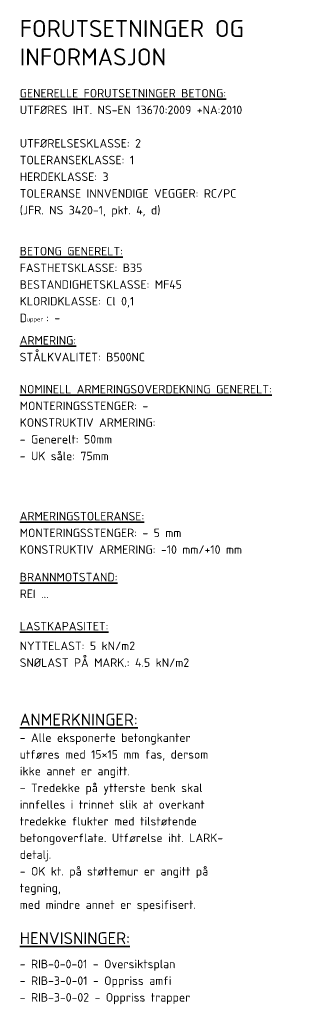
# Model space of a CAD drawing. Header units: millimetres. Extents: x -12328 to 66681, y -19579 to 54350.
# Tile 6 of 7: x 66602 to 66681, y 2977 to 3265. Entities that reach past the tile are written whole.
import ezdxf

# ---------------------------------------------------------------- set-up
doc = ezdxf.new("R2010")
doc.units = ezdxf.units.MM
doc.layers.add('G-ANNO-TEXT', color=231, linetype='Continuous', lineweight=9)
doc.styles.add('ISOCPEUR_1', font='isocpeur.ttf', dxfattribs={"height": 5})
doc.styles.add('ISOCPEUR_2', font='isocpeur.ttf', dxfattribs={"height": 2.5})
doc.styles.add('ISOCPEUR_3', font='isocpeur.ttf', dxfattribs={"height": 1.25})
doc.styles.add('ISOCPEUR_4', font='isocpeur.ttf', dxfattribs={"height": 3.5})

msp = doc.modelspace()

# ---------------------------------------------------------------- texts
at = {"layer": 'G-ANNO-TEXT', "color": 7, "char_height": 5, "attachment_point": 1, "style": 'ISOCPEUR_1'}
for s, insert, width in [('FORUTSETNINGER OG', (66601.73, 3265.23), 75.9198), ('INFORMASJON', (66601.73, 3256.91), 49.4641)]:
    msp.add_mtext(s, dxfattribs=dict(at, insert=insert, width=width))
at = {"layer": 'G-ANNO-TEXT', "color": 7, "lineweight": 35, "attachment_point": 1}
for s, insert, char_height, width, style in [('\\LGENERELLE FORUTSETNINGER BETONG:', (66601.73, 3245.02), 2.5, 70.3882, 'ISOCPEUR_2'), ('UTFØRES IHT. NS-EN 13670:2009 +NA:2010', (66601.73, 3240.13), 2.5, 78.405, 'ISOCPEUR_2'), ('UTFØRELSESKLASSE: 2', (66601.73, 3230.34), 2.5, 42.8903, 'ISOCPEUR_2'), ('TOLERANSEKLASSE: 1', (66601.73, 3225.44), 2.5, 39.7637, 'ISOCPEUR_2'), ('HERDEKLASSE: 3', (66601.73, 3220.55), 2.5, 30.7046, 'ISOCPEUR_2'), ('TOLERANSE INNVENDIGE VEGGER: RC/PC', (66601.73, 3215.65), 2.5, 74.0759, 'ISOCPEUR_2'), ('(JFR. NS 3420-1, pkt. 4, d)', (66601.73, 3210.76), 2.5, 50.0253, 'ISOCPEUR_2'), ('\\LBETONG GENERELT:', (66601.73, 3198.74), 2.5, 35.1941, 'ISOCPEUR_2'), (':', (66616.2, 3198.74), 2.5, 0.8819, 'ISOCPEUR_2'), ('FASTHETSKLASSE: B35', (66601.73, 3193.85), 2.5, 42.8101, 'ISOCPEUR_2'), ('BESTANDIGHETSKLASSE: MF45', (66601.73, 3188.95), 2.5, 56.038, 'ISOCPEUR_2'), ('KLORIDKLASSE: Cl 0,1', (66601.73, 3184.06), 2.5, 39.6034, 'ISOCPEUR_2'), ('D', (66601.73, 3179.16), 2.5, 2.4051, 'ISOCPEUR_2'), ('upper', (66603.72, 3178.16), 1.25, 6.9747, 'ISOCPEUR_3'), (': -', (66609.47, 3179.16), 2.5, 4.8903, 'ISOCPEUR_2'), ('\\LARMERING:', (66601.73, 3172.6), 2.5, 19, 'ISOCPEUR_2'), ('STÅLKVALITET: B500NC', (66601.73, 3167.7), 2.5, 43.7721, 'ISOCPEUR_2'), ('\\LNOMINELL ARMERINGSOVERDEKNING GENERELT:', (66601.73, 3158.28), 2.5, 85.4599, 'ISOCPEUR_2'), ('MONTERINGSSTENGER: -', (66601.73, 3153.38), 2.5, 43.8523, 'ISOCPEUR_2'), ('KONSTRUKTIV ARMERING: ', (66601.73, 3148.49), 2.5, 47.9409, 'ISOCPEUR_2'), ('- Generelt: 50mm', (66601.73, 3143.59), 2.5, 32.4683, 'ISOCPEUR_2'), ('- UK såle: 75mm', (66601.73, 3138.7), 2.5, 30.865, 'ISOCPEUR_2'), ('\\LARMERINGSTOLERANSE:', (66601.73, 3121.06), 2.5, 42.6498, 'ISOCPEUR_2'), ('MONTERINGSSTENGER: - 5 mm', (66601.73, 3116.16), 2.5, 55.1561, 'ISOCPEUR_2'), ('KONSTRUKTIV ARMERING: -10 mm/+10 mm', (66601.73, 3111.27), 2.5, 76.4008, 'ISOCPEUR_2'), ('\\LBRANNMOTSTAND:', (66601.73, 3103.21), 2.5, 33.1097, 'ISOCPEUR_2'), ('REI ...', (66601.73, 3098.32), 2.5, 9.9409, 'ISOCPEUR_2'), ('\\LLASTKAPASITET:', (66601.73, 3088.83), 2.5, 31.1055, 'ISOCPEUR_2'), ('NYTTELAST: 5 kN/m2', (66601.73, 3083.04), 2.5, 40.1645, 'ISOCPEUR_2'), ('SNØLAST PÅ MARK.: 4.5 kN/m2', (66601.73, 3078.14), 2.5, 59.1645, 'ISOCPEUR_2'), ('\\LANMERKNINGER:', (66601.73, 3061.94), 3.5, 40.3249, 'ISOCPEUR_4'), ('- Alle eksponerte betongkanter ', (66601.73, 3056.14), 2.5, 62.8523, 'ISOCPEUR_2'), ('utføres med 15×15 mm fas, dersom ', (66601.73, 3051.24), 2.5, 68.3038, 'ISOCPEUR_2'), ('ikke annet er angitt.', (66601.73, 3046.35), 2.5, 39.3629, 'ISOCPEUR_2'), ('- Tredekke på ytterste benk skal ', (66601.73, 3041.45), 2.5, 67.1814, 'ISOCPEUR_2'), ('innfelles i trinnet slik at overkant ', (66601.73, 3036.56), 2.5, 67.9029, 'ISOCPEUR_2'), ('tredekke flukter med tilstøtende ', (66601.73, 3031.66), 2.5, 65.4979, 'ISOCPEUR_2'), ('betongoverflate. Utførelse iht. LARK-', (66601.73, 3026.77), 2.5, 72.6329, 'ISOCPEUR_2'), ('detalj.', (66601.73, 3021.87), 2.5, 11.3038, 'ISOCPEUR_2'), ('- OK kt. på støttemur er angitt på ', (66601.73, 3016.98), 2.5, 69.6666, 'ISOCPEUR_2'), ('tegning, ', (66601.73, 3012.08), 2.5, 16.4346, 'ISOCPEUR_2'), ('med mindre annet er spesifisert.', (66601.73, 3007.19), 2.5, 62.0506, 'ISOCPEUR_2'), ('\\LHENVISNINGER:', (66601.73, 2997.88), 3.5, 37.7595, 'ISOCPEUR_4'), ('- RIB-0-0-01 - Oversiktsplan', (66601.73, 2989.81), 2.5, 55.5569, 'ISOCPEUR_2'), ('- RIB-3-0-01 - Oppriss amfi', (66601.73, 2984.92), 2.5, 53.3122, 'ISOCPEUR_2'), ('- RIB-3-0-02 - Oppriss trapper', (66601.73, 2980.03), 2.5, 60.5274, 'ISOCPEUR_2')]:
    msp.add_mtext(s, dxfattribs=dict(at, insert=insert, char_height=char_height, width=width, style=style))

doc.saveas('drawing.dxf')
